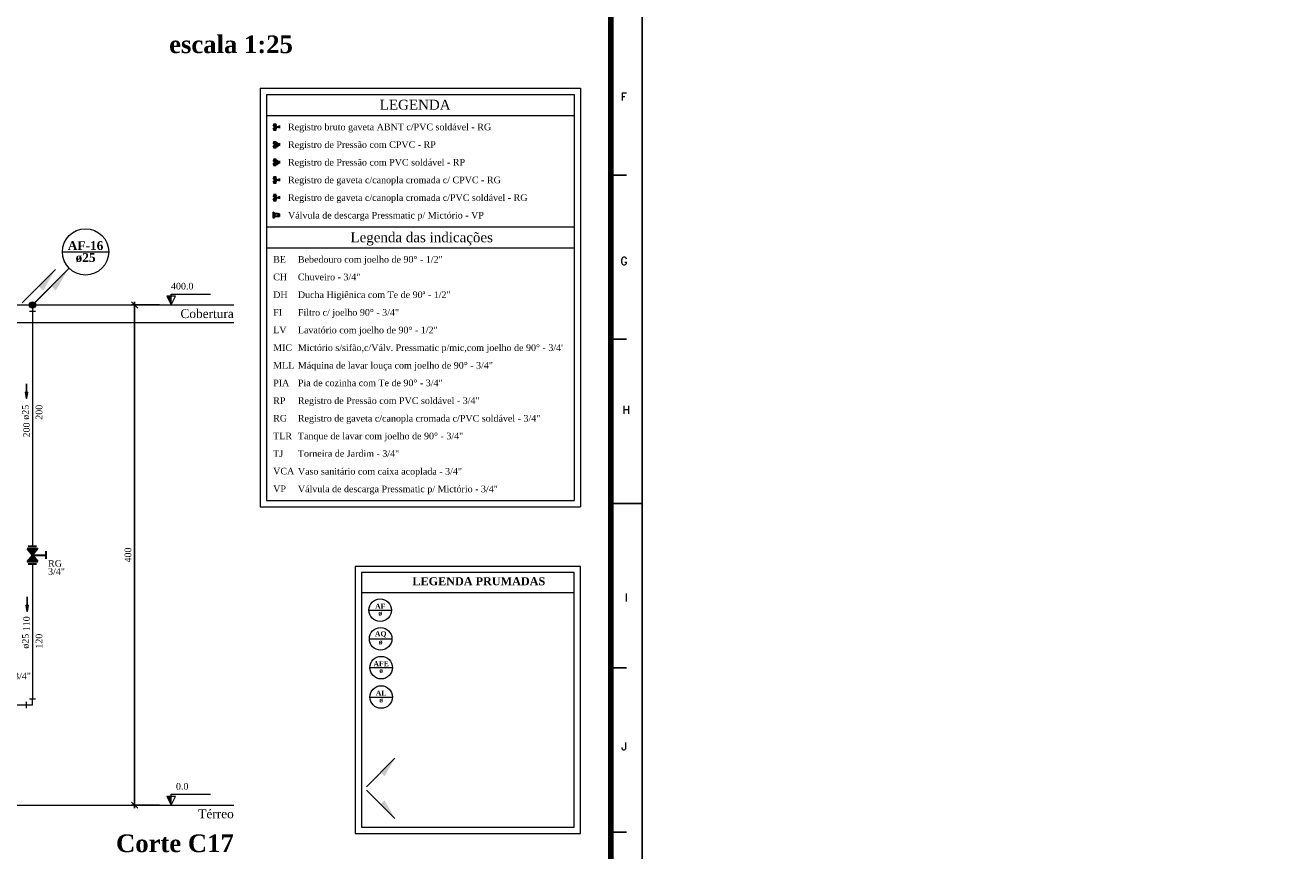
# Model space of a CAD drawing. Header units: millimetres. Extents: x 335 to 91625, y -1 to 84.
# Tile 61 of 62: x 463 to 504, y 30 to 57. Entities that reach past the tile are written whole.
import ezdxf

# ---------------------------------------------------------------- set-up
doc = ezdxf.new("R2010")
doc.units = ezdxf.units.MM
doc.header["$MEASUREMENT"] = 0
for name, color, linetype, lineweight in [('AF-Colunas', 7, 'Continuous', 20), ('AF-Conexões detalhe', 7, 'Continuous', 20), ('AF-Indicação coluna', 5, 'Continuous', 20), ('AF-Textos coluna', 7, 'Continuous', 20), ('AF-Textos conexão', 7, 'Continuous', 20), ('AF-Textos tubo', 7, 'Continuous', 20), ('AF-Tubos detalhe', 5, 'Continuous', 20), ('AL-Colunas', 7, 'Continuous', 20), ('AP-Indicação coluna', 5, 'Continuous', 20), ('AP-Textos coluna', 7, 'Continuous', 20), ('AQ-Colunas', 7, 'Continuous', 20), ('AQ-Tubos', 1, 'Continuous', 30), ('DI-Cotas', 7, 'Continuous', 20), ('DI-Eixos', 7, 'Continuous', 20), ('DI-Níveis', 7, 'Continuous', 20), ('DI-Textos', 7, 'Continuous', 20), ('DI-Títulos', 3, 'Continuous', 30), ('Nível 1', 7, 'Continuous', 5), ('Simbolos', 1, 'Continuous', 30), ('Simbolos_int', 1, 'Continuous', 30), ('Textos', 7, 'Continuous', 5)]:
    doc.layers.add(name, color=color, linetype=linetype, lineweight=lineweight)
doc.layers.add('Margem', color=4, linetype='Continuous')
doc.layers.add('TEXTO', color=7, linetype='Continuous')
doc.styles.add('ROMANS', font='ROMANS')
doc.styles.add('TimesNewRoman', font='times.ttf')
doc.styles.add('TimesNewRomanN', font='timesbd.ttf')
doc.dimstyles.get("Standard").update_dxf_attribs({"dimtxt": 0.18, "dimasz": 0.18, "dimexe": 0.18, "dimexo": 0.0625, "dimgap": 0.09, "dimtad": 0, "dimtih": 1, "dimtoh": 1, "dimdec": 4, "dimzin": 0, "dimdsep": 46, "dimtxsty": 'Standard', "dimcen": 0.09, "dimadec": 0, "dimazin": 0, "dimtfac": 1, "dimtdec": 4, "dimtofl": 0, "dimtmove": 0, "dimatfit": 3, "dimfxl": 0, "dimtolj": 1, "dimtzin": 0, "dimarcsym": 0})
doc.dimstyles.new('UM_25.000000', dxfattribs={"dimtxt": 0.18, "dimasz": 0.2, "dimexe": 0.1, "dimexo": 0.2, "dimgap": 0, "dimtad": 1, "dimtih": 1, "dimtoh": 1, "dimdec": 1, "dimlfac": 25, "dimzin": 0, "dimdsep": 46, "dimtxsty": 'Standard', "dimblk": 'CLOSED', "dimblk1": 'CLOSED', "dimblk2": 'CLOSED', "dimcen": 0.09, "dimdle": 0.1, "dimadec": 1, "dimazin": 2, "dimtfac": 1, "dimtdec": 4, "dimtofl": 0, "dimtmove": 0, "dimatfit": 3, "dimldrblk": 'CLOSED', "dimfxl": 0, "dimtolj": 1, "dimarcsym": 0})

# ---------------------------------------------------------------- blocks, each defined once
blk = doc.blocks.new('_OBLIQUE')
at = {"color": 0, "linetype": 'ByBlock', "lineweight": -2}
blk.add_line((-0.5, -0.5), (0.5, 0.5), dxfattribs=at)
blk = doc.blocks.new('*D29')
at = {"layer": 'Defpoints', "color": 0}
for p in [(466.604, 47.893), (467.604, 47.893), (467.604, 31.893)]:
    blk.add_point(p, dxfattribs=at)
at = {"layer": 'DI-Cotas', "color": 0, "linetype": 'Continuous', "lineweight": -2}
for p, q in [((467.404, 47.893), (466.504, 47.893)), ((466.604, 31.793), (466.604, 47.993)), ((467.404, 31.893), (466.504, 31.893))]:
    blk.add_line(p, q, dxfattribs=at)
at = {"layer": 'DI-Cotas', "color": 0, "lineweight": -2, "xscale": 0.2, "yscale": 0.2, "zscale": 0.2}
for p, rotation in [((466.604, 47.893), 90), ((466.604, 31.893), 270)]:
    blk.add_blockref('_OBLIQUE', p, dxfattribs=dict(at, rotation=rotation))
at = {"layer": 'DI-Cotas', "color": 7, "insert": (466.392, 39.893), "char_height": 0.2118, "attachment_point": 5, "rotation": 90, "style": 'TimesNewRoman'}
blk.add_mtext('\\A1;400', dxfattribs=at)

msp = doc.modelspace()

# ---------------------------------------------------------------- hatches: boundary and pattern name
at = {"layer": 'AF-Colunas', "linetype": 'Continuous'}
msp.add_hatch(color=256, dxfattribs=at).paths.add_polyline_path([(463.9389, 48.4941), (464.0804, 48.3527), (464.4693, 49.0245), (463.9389, 48.4941)])
at = {"layer": 'AQ-Colunas', "linetype": 'Continuous'}
msp.add_hatch(color=256, dxfattribs=at).paths.add_polyline_path([(463.5389, 48.4941), (463.6804, 48.3527), (464.0693, 49.0245), (463.5389, 48.4941)])
at = {"layer": 'DI-Níveis', "linetype": 'Continuous'}
for points in [[(467.775, 47.8931), (467.775, 48.1731), (467.635, 48.1731), (467.775, 47.8931)], [(467.775, 31.8931), (467.775, 32.1731), (467.635, 32.1731), (467.775, 31.8931)]]:
    msp.add_hatch(color=256, dxfattribs=at).paths.add_polyline_path(points)
at = {"layer": 'Simbolos', "linetype": 'Continuous'}
for points in [[(471.0338, 53.0916), (471.1458, 53.0916), (471.0898, 53.0216)], [(471.0898, 53.0216), (471.0338, 52.9516), (471.1458, 52.9516)], [(471.0338, 51.962), (471.1458, 51.962), (471.0898, 51.892)], [(471.0898, 51.892), (471.0338, 51.822), (471.1458, 51.822)], [(471.0338, 51.3972), (471.1458, 51.3972), (471.0898, 51.3272)], [(471.0898, 51.3272), (471.0338, 51.2572), (471.1458, 51.2572)], [(463.1699, 40.1031), (463.5059, 40.1031), (463.3389, 39.8931)], [(463.3389, 39.8931), (463.1699, 39.6831), (463.5059, 39.6831)]]:
    msp.add_hatch(color=256, dxfattribs=at).paths.add_polyline_path(points)
at = {"layer": 'TEXTO', "linetype": 'Continuous'}
for points in [[(474.4739, 32.9361), (474.5953, 32.8147), (474.9292, 33.3916), (474.4739, 32.9361)], [(474.4739, 31.9216), (474.5953, 32.043), (474.9292, 31.4662), (474.4739, 31.9216)]]:
    msp.add_hatch(color=256, dxfattribs=at).paths.add_polyline_path(points)

# ---------------------------------------------------------------- linework, layer by layer
at = {"layer": 'AF-Colunas', "linetype": 'Continuous'}
for p, q in [((463.4086, 47.9638), (464.4693, 49.0245)), ((463.3379, 47.8931), (463.3379, 47.6931)), ((463.2379, 47.6931), (463.4379, 47.6931))]:
    msp.add_line(p, q, dxfattribs=at)
at = {"layer": 'AF-Colunas', "linetype": 'Continuous', "const_width": 0.1}
msp.add_lwpolyline([(463.3879, 47.8931, 1), (463.2879, 47.8931, 1)], format="xyb", close=True, dxfattribs=at)
at = {"layer": 'AF-Colunas', "linetype": 'Continuous'}
msp.add_circle((463.3379, 47.8931), 0.1, dxfattribs=at)
at = {"layer": 'AF-Conexões detalhe', "linetype": 'Continuous'}
for p, q in [((463.2379, 35.2931), (463.4379, 35.2931)), ((463.3379, 35.0931), (463.3379, 35.2931)), ((463.1379, 35.1931), (463.1379, 34.9931)), ((463.3379, 35.0931), (463.1379, 35.0931))]:
    msp.add_line(p, q, dxfattribs=at)
at = {"layer": 'AF-Indicação coluna'}
for p, q in [((464.295, 49.5902), (465.775, 49.5902)), ((463.3379, 47.8931), (464.5117, 49.0669))]:
    msp.add_line(p, q, dxfattribs=at)
msp.add_circle((465.0349, 49.5902), 0.74, dxfattribs=at)
at = {"layer": 'AF-Tubos detalhe'}
for p, q in [((463.3379, 47.6931), (463.3379, 40.1761)), ((463.3379, 39.6101), (463.3379, 35.2931)), ((463.1379, 35.0931), (462.4267, 35.0931))]:
    msp.add_line(p, q, dxfattribs=at)
at = {"layer": 'AP-Indicação coluna', "color": 5}
for p, q in [((474.0953, 38.1295), (474.8166, 38.1295)), ((474.1095, 37.2107), (474.8308, 37.2107)), ((474.1238, 36.2918), (474.845, 36.2918)), ((474.1238, 35.3515), (474.845, 35.3515))]:
    msp.add_line(p, q, dxfattribs=at)
for centre in [(474.456, 38.1295), (474.4702, 37.2107), (474.4844, 36.2918), (474.4844, 35.3515)]:
    msp.add_circle(centre, 0.3606, dxfattribs=at)
at = {"layer": 'AQ-Colunas', "linetype": 'Continuous'}
msp.add_line((463.0086, 47.9638), (464.0693, 49.0245), dxfattribs=at)
at = {"layer": 'AQ-Tubos'}
for p, q in [((471.0338, 50.8574), (471.0338, 50.6674)), ((471.0728, 50.8264), (471.0728, 50.6984)), ((471.1928, 50.8054), (471.0728, 50.8054)), ((471.1928, 50.7194), (471.0728, 50.7194)), ((471.1928, 50.8054), (471.1928, 50.7194)), ((471.2258, 50.7984), (471.2018, 50.7984)), ((471.2258, 50.7264), (471.2018, 50.7264)), ((471.2258, 50.8054), (471.2368, 50.8054)), ((471.2368, 50.7194), (471.2258, 50.7194))]:
    msp.add_line(p, q, dxfattribs=at)
at = {"layer": 'DI-Eixos'}
for p, q in [((452.2889, 47.8931), (469.775, 47.8931)), ((452.2889, 47.3331), (469.775, 47.3331)), ((452.2889, 31.8931), (469.775, 31.8931))]:
    msp.add_line(p, q, dxfattribs=at)
at = {"layer": 'DI-Níveis', "linetype": 'Continuous'}
for p, q in [((470.622, 54.8278), (470.622, 41.4374)), ((470.622, 54.8278), (480.8602, 54.8278)), ((470.822, 54.6278), (480.6602, 54.6278)), ((470.822, 54.6278), (470.822, 41.6374)), ((480.6602, 54.6278), (480.6602, 41.6374)), ((480.8602, 54.8278), (480.8602, 41.4374)), ((470.822, 53.9571), (480.6602, 53.9571)), ((470.822, 50.3918), (480.6602, 50.3918)), ((470.822, 49.7211), (480.6602, 49.7211)), ((470.622, 41.4374), (480.8602, 41.4374)), ((470.822, 41.6374), (480.6602, 41.6374))]:
    msp.add_line(p, q, dxfattribs=at)
for points in [[(467.775, 47.8931), (467.915, 48.1731), (467.635, 48.1731), (467.775, 47.8931), (467.775, 48.2431), (469.035, 48.2431)], [(467.775, 31.8931), (467.915, 32.1731), (467.635, 32.1731), (467.775, 31.8931), (467.775, 32.2431), (469.035, 32.2431)]]:
    msp.add_lwpolyline(points, dxfattribs=at)
at = {"layer": 'Margem', "color": 1}
for p, q in [((482.8344, -0.5131), (482.8344, 83.5869)), ((481.8344, 52.0494), (482.3344, 52.0494)), ((481.8344, 46.7931), (482.3344, 46.7931)), ((481.8344, 41.5369), (482.8344, 41.5369)), ((481.8344, 36.2806), (482.3344, 36.2806)), ((481.8344, 31.0244), (482.3344, 31.0244))]:
    msp.add_line(p, q, dxfattribs=at)
at = {"layer": 'Margem', "lineweight": 100}
msp.add_line((481.8344, 82.5869), (481.8344, 0.4869), dxfattribs=at)
at = {"layer": 'Nível 1', "color": 7, "linetype": 'Continuous'}
for p, q in [((473.6602, 39.5315), (473.6602, 30.9872)), ((480.8602, 39.5315), (473.6602, 39.5315)), ((473.8602, 39.3315), (473.8602, 31.1872)), ((480.6602, 39.3315), (473.8602, 39.3315)), ((480.6602, 31.1872), (480.6602, 39.3315)), ((480.8602, 30.9872), (480.8602, 39.5315)), ((480.6602, 38.6822), (473.8602, 38.6822)), ((473.8602, 31.1872), (480.6602, 31.1872)), ((473.6602, 30.9872), (480.8602, 30.9872))]:
    msp.add_line(p, q, dxfattribs=at)
at = {"layer": 'Simbolos'}
for p, q in [((471.0338, 53.6564), (471.0898, 53.5864)), ((471.0338, 53.6564), (471.1458, 53.6564)), ((471.0338, 53.5164), (471.0898, 53.5864)), ((471.0338, 53.5164), (471.1458, 53.5164)), ((471.0448, 53.6804), (471.1348, 53.6804)), ((471.0448, 53.4924), (471.1348, 53.4924)), ((471.1458, 53.6564), (471.0898, 53.5864)), ((471.1458, 53.5164), (471.0898, 53.5864)), ((471.0898, 53.5864), (471.2368, 53.5864)), ((471.2368, 53.5444), (471.2368, 53.6284)), ((471.0338, 53.0916), (471.0898, 53.0216)), ((471.0338, 53.0916), (471.1458, 53.0916)), ((471.0338, 52.9516), (471.0898, 53.0216)), ((471.1458, 53.0916), (471.0898, 53.0216)), ((471.0898, 53.0216), (471.2358, 53.0216)), ((471.1458, 52.9516), (471.0898, 53.0216)), ((471.2358, 53.0216), (471.1458, 53.0916)), ((471.2358, 53.0216), (471.1458, 52.9516)), ((471.2358, 52.9796), (471.2358, 53.0636)), ((471.0338, 52.9516), (471.1458, 52.9516)), ((471.0338, 52.5268), (471.0898, 52.4568)), ((471.0338, 52.5268), (471.1458, 52.5268)), ((471.0338, 52.3868), (471.0898, 52.4568)), ((471.0338, 52.3868), (471.1458, 52.3868)), ((471.1458, 52.5268), (471.0898, 52.4568)), ((471.0898, 52.4568), (471.2358, 52.4568)), ((471.1458, 52.3868), (471.0898, 52.4568)), ((471.2358, 52.4568), (471.1458, 52.5268)), ((471.2358, 52.4568), (471.1458, 52.3868)), ((471.2358, 52.4148), (471.2358, 52.4988)), ((471.0338, 51.962), (471.1458, 51.962)), ((471.0338, 51.962), (471.0898, 51.892)), ((471.0338, 51.822), (471.0898, 51.892)), ((471.0338, 51.822), (471.1458, 51.822)), ((471.1458, 51.962), (471.0898, 51.892)), ((471.0898, 51.892), (471.2368, 51.892)), ((471.1458, 51.822), (471.0898, 51.892)), ((471.2368, 51.85), (471.2368, 51.934)), ((471.0338, 51.3972), (471.1458, 51.3972)), ((471.0338, 51.3972), (471.0898, 51.3272)), ((471.0448, 51.4212), (471.1348, 51.4212)), ((471.1458, 51.3972), (471.0898, 51.3272)), ((471.0338, 51.2572), (471.0898, 51.3272)), ((471.0338, 51.2572), (471.1458, 51.2572)), ((471.0448, 51.2332), (471.1348, 51.2332)), ((471.0898, 51.3272), (471.2368, 51.3272)), ((471.1458, 51.2572), (471.0898, 51.3272)), ((471.2368, 51.2852), (471.2368, 51.3692)), ((471.0728, 50.8264), (471.0338, 50.8574)), ((471.0728, 50.6984), (471.0338, 50.6674)), ((471.2018, 50.7984), (471.1928, 50.8054)), ((471.2018, 50.7264), (471.1928, 50.7194)), ((471.2018, 50.7264), (471.2018, 50.7984)), ((471.2258, 50.7194), (471.2258, 50.8054)), ((471.2368, 50.7194), (471.2368, 50.8054)), ((463.1699, 40.1031), (463.5059, 40.1031)), ((463.1699, 40.1031), (463.3389, 39.8931)), ((463.2029, 40.1761), (463.4719, 40.1761)), ((463.5059, 40.1031), (463.3379, 39.8931)), ((463.1699, 39.6831), (463.3389, 39.8931)), ((463.1699, 39.6831), (463.5059, 39.6831)), ((463.3389, 39.8931), (463.7779, 39.8931)), ((463.5059, 39.6831), (463.3389, 39.8931)), ((463.7779, 39.7671), (463.7779, 40.0191)), ((463.2029, 39.6101), (463.4719, 39.6101))]:
    msp.add_line(p, q, dxfattribs=at)
at = {"layer": 'Simbolos_int'}
for p, q in [((471.0448, 53.1156), (471.1338, 53.1156)), ((471.0448, 52.9276), (471.1338, 52.9276)), ((471.0448, 52.5508), (471.1348, 52.5508)), ((471.0448, 52.3628), (471.1348, 52.3628)), ((471.0448, 51.986), (471.1348, 51.986)), ((471.0448, 51.798), (471.1348, 51.798))]:
    msp.add_line(p, q, dxfattribs=at)
at = {"layer": 'TEXTO', "linetype": 'Continuous'}
for p, q in [((474.0185, 32.4808), (474.9292, 33.3916)), ((474.0185, 32.3769), (474.9292, 31.4662))]:
    msp.add_line(p, q, dxfattribs=at)

# ---------------------------------------------------------------- texts
at = {"layer": 'AF-Textos coluna', "char_height": 0.2824, "attachment_point": 8, "line_spacing_factor": 0.798, "style": 'TimesNewRomanN'}
for s, insert, width in [('AF-16', (465.0354, 49.6463), 2.062425), ('ø25', (465.0354, 49.2513), 1.165063)]:
    msp.add_mtext(s, dxfattribs=dict(at, insert=insert, width=width))
at = {"layer": 'AF-Textos conexão', "char_height": 0.2118, "attachment_point": 7, "line_spacing_factor": 0.798, "style": 'TimesNewRoman'}
for s, insert, width in [('RG', (463.8364, 39.517), 0.690797), ('3/4"', (463.8364, 39.255), 0.841075), ('3/4"', (462.7484, 35.912), 0.841075)]:
    msp.add_mtext(s, dxfattribs=dict(at, insert=insert, width=width))
at = {"layer": 'AF-Textos tubo', "char_height": 0.2118, "width": 0.748969, "attachment_point": 8, "rotation": 90.00021, "line_spacing_factor": 0.798, "style": 'TimesNewRoman'}
for insert in [(463.2315, 44.4601), (463.2315, 37.1371)]:
    msp.add_mtext('ø25', dxfattribs=dict(at, insert=insert))
at = {"layer": 'AL-Colunas', "char_height": 0.2118, "attachment_point": 7, "line_spacing_factor": 0.798, "style": 'TimesNewRoman'}
for s, insert, width in [('BE', (471.0342, 49.2449), 0.635048), ('CH', (471.0342, 48.6799), 0.690797), ('DH', (471.0342, 48.1149), 0.717459), ('FI', (471.0342, 47.5499), 0.44114), ('LV', (471.0342, 46.9849), 0.66171), ('MIC', (471.0342, 46.4209), 0.938029), ('MLL', (471.0342, 45.8559), 1.047102), ('PIA', (471.0342, 45.2909), 0.79987), ('RP', (471.0342, 44.7259), 0.608386), ('RG', (471.0342, 44.1609), 0.690797), ('TLR', (471.0342, 43.5969), 0.938029), ('TJ', (471.0342, 43.0319), 0.496889), ('VCA', (471.0342, 42.4669), 1.049526), ('VP', (471.0342, 41.9019), 0.635048)]:
    msp.add_mtext(s, dxfattribs=dict(at, insert=insert, width=width))
at = {"layer": 'AP-Textos coluna', "attachment_point": 8, "line_spacing_factor": 0.798, "style": 'TimesNewRomanN'}
for s, insert, char_height, width in [('AF', (474.4586, 38.1734), 0.16166, 211.536549), ('ø', (474.4586, 37.9468), 0.1617, 99.322853), ('AQ', (474.4728, 37.2546), 0.16166, 211.46506), ('ø', (474.4728, 37.0279), 0.1617, 99.322853), ('AFE', (474.487, 36.3357), 0.16166, 211.46506), ('ø', (474.487, 36.109), 0.1617, 99.322853), ('AL', (474.487, 35.3954), 0.16166, 211.46506), ('ø', (474.487, 35.1687), 0.1617, 99.322853)]:
    msp.add_mtext(s, dxfattribs=dict(at, insert=insert, char_height=char_height, width=width))
at = {"layer": 'DI-Eixos', "char_height": 0.2824, "attachment_point": 9, "line_spacing_factor": 0.798, "style": 'TimesNewRoman'}
for s, insert, width in [('Cobertura', (469.7754, 47.4693), 3.095522), ('Térreo', (469.7754, 31.4693), 2.058654)]:
    msp.add_mtext(s, dxfattribs=dict(at, insert=insert, width=width))
at = {"layer": 'DI-Níveis', "char_height": 0.2118, "attachment_point": 8, "line_spacing_factor": 0.798, "style": 'TimesNewRoman'}
for s, insert, width in [('400.0', (468.1254, 48.384), 1.122241), ('0.0', (468.1254, 32.384), 0.622929)]:
    msp.add_mtext(s, dxfattribs=dict(at, insert=insert, width=width))
at = {"layer": 'DI-Textos', "char_height": 0.2118, "attachment_point": 7, "line_spacing_factor": 0.798, "style": 'TimesNewRoman'}
for s, insert, width in [('Registro bruto gaveta ABNT c/PVC soldável - RG', (471.5091, 53.411), 12.198447), ('Registro de Pressão com CPVC - RP', (471.5091, 52.846), 8.877986), ('Registro de Pressão com PVC soldável - RP', (471.5091, 52.281), 10.631916), ('Registro de gaveta c/canopla cromada c/ CPVC - RG', (471.5091, 51.716), 12.781138), ('Registro de gaveta c/canopla cromada c/PVC soldável - RG', (471.5091, 51.151), 14.385734), ('Válvula de descarga Pressmatic p/ Mictório - VP', (471.5091, 50.587), 11.759233), ('Bebedouro com joelho de 90%%d - 1/2"', (471.8242, 49.1751), 8.652523), ('Chuveiro - 3/4"', (471.8242, 48.6799), 3.753819), ('Ducha Higiênica com Te de 90ª - 1/2"', (471.8242, 48.0451), 9.173724), ('Filtro c/ joelho 90%%d - 3/4"', (471.8242, 47.4801), 6.026021), ('Lavatório com joelho de 90%%d - 1/2"', (471.8242, 46.9151), 8.348001), ("Mictório s/sifão,c/Válv. Pressmatic p/mic,com joelho de 90%%d - 3/4'", (471.8242, 46.3511), 15.867351), ('Máquina de lavar louça com joelho de 90%%d - 3/4"', (471.8242, 45.7861), 11.668462), ('Pia de cozinha com Te de 90%%d - 3/4"', (471.8242, 45.2909), 8.643739), ('Registro de Pressão com PVC soldável - 3/4"', (471.8242, 44.6561), 10.913013), ('Registro de gaveta c/canopla cromada c/PVC soldável - 3/4"', (471.8242, 44.0911), 14.567276), ('Tanque de lavar com joelho de 90%%d - 3/4"', (471.8242, 43.5271), 9.882323), ('Torneira de Jardim - 3/4"', (471.8242, 43.0319), 6.084583), ('Vaso sanitário com caixa acoplada - 3/4"', (471.8242, 42.3971), 9.858898), ('Válvula de descarga Pressmatic p/ Mictório - 3/4"', (471.8242, 41.8321), 12.008121)]:
    msp.add_mtext(s, dxfattribs=dict(at, insert=insert, width=width))
at = {"layer": 'DI-Textos', "char_height": 0.2118, "width": 0.748969, "attachment_point": 8, "rotation": 90.00021, "line_spacing_factor": 0.798, "style": 'TimesNewRoman'}
for s, insert in [('200', (463.6555, 44.4601)), ('200', (463.2555, 43.8931)), ('110', (463.2555, 37.6931)), ('120', (463.6555, 37.1371))]:
    msp.add_mtext(s, dxfattribs=dict(at, insert=insert))
at = {"layer": 'DI-Títulos', "line_spacing_factor": 0.798}
for s, insert, char_height, width, attachment_point, style in [('escala 1:25', (471.6646, 55.9362), 0.5648, 7.186438, 9, 'TimesNewRomanN'), ('LEGENDA', (475.5736, 54.1338), 0.3177, 4.247203, 8, 'TimesNewRoman'), ('Legenda das indicações', (475.7826, 49.7931), 0.3177, 8.56468, 8, 'TimesNewRoman')]:
    msp.add_mtext(s, dxfattribs=dict(at, insert=insert, char_height=char_height, width=width, attachment_point=attachment_point, style=style))
at = {"layer": 'DI-Títulos', "color": 5, "insert": (469.7754, 30.3815), "char_height": 0.5648, "width": 6.832018, "attachment_point": 9, "line_spacing_factor": 0.798, "style": 'TimesNewRomanN'}
msp.add_mtext('Corte C17', dxfattribs=at)
at = {"layer": 'Margem', "color": 1, "char_height": 0.25, "attachment_point": 8, "line_spacing_factor": 0.798, "style": 'ROMANS'}
for s, insert, width in [('F', (482.2461, 54.4275), 0.810893), ('G', (482.2551, 49.1713), 1.031456), ('H', (482.3199, 44.4134), 0.960097), ('I', (482.32, 38.4085), 0.369767), ('J', (482.2551, 33.6502), 0.668176)]:
    msp.add_mtext(s, dxfattribs=dict(at, insert=insert, width=width))
at = {"layer": 'Textos', "insert": (475.4857, 38.9218), "char_height": 0.2576, "width": 2549.896178, "attachment_point": 7, "line_spacing_factor": 0.9, "style": 'TimesNewRomanN'}
msp.add_mtext('LEGENDA PRUMADAS', dxfattribs=at)

# ---------------------------------------------------------------- dimensions: what is measured, and where the dimension line sits
at = {"layer": 'DI-Cotas', "linetype": 'Continuous'}
dim = msp.add_linear_dim(base=(466.6043, 47.8931), p1=(467.6043, 31.8931), p2=(467.6043, 47.8931), angle=90, dimstyle='UM_25.000000', override={"dimtxt": 0.2118, "dimasz": 0.2, "dimexe": 0.1, "dimexo": 0.2, "dimtad": 1, "dimtih": 0, "dimtoh": 0, "dimdec": 1, "dimlfac": 25, "dimzin": 8, "dimtxsty": 'TimesNewRoman', "dimblk": 'OBLIQUE', "dimblk1": 'OBLIQUE', "dimblk2": 'OBLIQUE', "dimsah": 1, "dimdle": 0.1, "dimse1": 0, "dimse2": 0, "dimclrt": 7, "dimadec": 1, "dimazin": 3, "dimtmove": 2, "dimldrblk": 'OBLIQUE'}, dxfattribs=at)
dim.commit()
dim.dimension.update_dxf_attribs({"geometry": '*D29', "text_midpoint": (466.3925, 39.8931), "dimtype": 160, "text_rotation": 90})

# ---------------------------------------------------------------- leaders
for points in [[(463.1441, 44.9028), (463.1441, 45.3723)], [(463.1643, 38.0893), (463.1643, 38.5589)]]:
    msp.add_leader(points, dimstyle='Standard', override={"dimasz": 0.2, "dimldrblk": 'CLOSED'})

doc.saveas('drawing.dxf')
